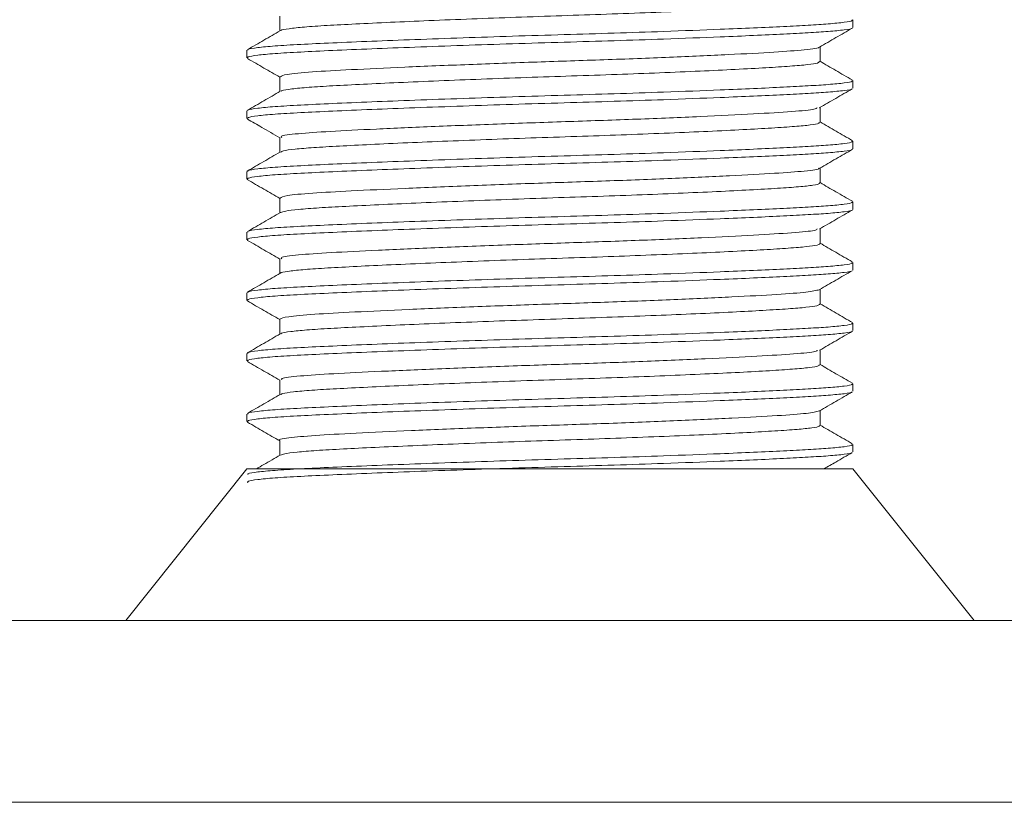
# Model space of a CAD drawing. Header units: millimetres. Extents: x 0 to 210, y 0 to 297.
# Tile 27 of 38: x 132 to 148, y 174 to 187. Entities that reach past the tile are written whole.
import ezdxf

# ---------------------------------------------------------------- set-up
doc = ezdxf.new("R2010")
doc.units = ezdxf.units.MM
doc.linetypes.add('HIDDEN', pattern=[1.905, 1.27, -0.635])
doc.layers.add('FORMAT', color=7, linetype='HIDDEN')

msp = doc.modelspace()

# ---------------------------------------------------------------- linework, layer by layer
at = {"color": 7, "linetype": 'Continuous', "lineweight": 15}
for p, q in [((135.494, 179.691), (133.494, 177.191)), ((135.914, 179.691), (135.494, 179.691)), ((145.494, 179.691), (135.914, 179.691)), ((147.494, 177.191), (145.494, 179.691)), ((120.494, 177.191), (160.494, 177.191)), ((120.494, 174.191), (160.494, 174.191))]:
    msp.add_line(p, q, dxfattribs=at)
at = {"layer": 'FORMAT', "linetype": 'Continuous', "lineweight": 15}
for p, q in [((136.035, 187.157), (136.035, 186.913)), ((145.494, 186.97), (145.494, 187.095)), ((135.494, 186.595), (135.494, 186.47)), ((144.953, 186.408), (144.953, 186.652)), ((136.035, 186.157), (136.035, 185.913)), ((145.494, 185.97), (145.494, 186.095)), ((135.494, 185.595), (135.494, 185.47)), ((144.953, 185.407), (144.953, 185.652)), ((136.035, 185.158), (136.035, 184.913)), ((145.494, 184.97), (145.494, 185.095)), ((144.953, 184.407), (144.953, 184.652)), ((135.494, 184.595), (135.494, 184.47)), ((136.035, 184.157), (136.035, 183.913)), ((145.494, 183.97), (145.494, 184.095)), ((144.953, 183.408), (144.953, 183.652)), ((135.494, 183.595), (135.494, 183.47)), ((136.035, 183.157), (136.035, 182.913)), ((145.494, 182.97), (145.494, 183.095)), ((144.953, 182.407), (144.953, 182.652)), ((135.494, 182.595), (135.494, 182.47)), ((136.035, 182.158), (136.035, 181.913)), ((145.494, 181.97), (145.494, 182.095)), ((135.494, 181.595), (135.494, 181.47)), ((144.953, 181.407), (144.953, 181.652)), ((136.035, 181.157), (136.035, 180.913)), ((145.494, 180.97), (145.494, 181.095)), ((135.494, 180.595), (135.494, 180.47)), ((144.953, 180.407), (144.953, 180.652)), ((136.035, 180.157), (136.035, 179.913)), ((145.494, 179.97), (145.494, 180.095))]:
    msp.add_line(p, q, dxfattribs=at)
at = {"layer": 'FORMAT', "linetype": 'Continuous', "lineweight": 0}
for points, knots in [([(144.949, 187.407), (144.951, 187.407), (144.971, 187.397), (144.895, 187.378), (144.712, 187.351), (144.393, 187.327), (143.97, 187.301), (143.443, 187.273), (142.837, 187.245), (142.159, 187.217), (141.44, 187.19), (140.688, 187.165), (139.936, 187.14), (139.194, 187.112), (138.496, 187.084), (137.848, 187.056), (137.28, 187.029), (136.8, 187.004), (136.426, 186.979), (136.176, 186.951), (136.054, 186.931), (136.054, 186.92), (136.054, 186.919)], [0, 0, 0, 0, 0.002945, 0.057086, 0.112798, 0.166933, 0.222638, 0.276768, 0.332467, 0.386607, 0.442318, 0.496455, 0.552162, 0.606291, 0.66199, 0.716129, 0.771839, 0.825977, 0.881686, 0.935815, 0.991514, 1, 1, 1, 1]), ([(135.511, 186.595), (135.509, 186.6), (135.503, 186.615), (135.651, 186.639), (135.939, 186.667), (136.359, 186.691), (136.899, 186.717), (137.536, 186.744), (138.264, 186.772), (139.048, 186.8), (139.88, 186.828), (140.723, 186.853), (141.566, 186.878), (142.445, 186.907), (143.221, 186.937), (143.871, 186.964), (144.359, 186.987), (144.772, 187.009), (145.12, 187.031), (145.369, 187.056), (145.495, 187.078), (145.481, 187.091), (145.477, 187.095)], [0, 0, 0, 0, 0.030756, 0.085239, 0.138196, 0.192689, 0.245636, 0.300118, 0.353065, 0.407546, 0.460503, 0.514996, 0.567944, 0.622427, 0.690073, 0.734697, 0.780226, 0.82485, 0.87038, 0.923326, 0.977807, 1, 1, 1, 1]), ([(135.507, 186.459), (135.501, 186.468), (135.489, 186.487), (135.649, 186.514), (135.939, 186.542), (136.358, 186.566), (136.899, 186.592), (137.536, 186.619), (138.264, 186.647), (139.048, 186.675), (139.88, 186.703), (140.723, 186.728), (141.566, 186.753), (142.445, 186.782), (143.221, 186.812), (143.871, 186.839), (144.359, 186.862), (144.772, 186.884), (145.121, 186.906), (145.365, 186.931), (145.487, 186.95), (145.481, 186.96), (145.481, 186.961)], [0, 0, 0, 0, 0.051175, 0.105514, 0.158331, 0.21268, 0.265486, 0.319824, 0.372631, 0.426968, 0.479785, 0.534134, 0.586942, 0.641282, 0.708748, 0.753254, 0.798663, 0.84317, 0.888579, 0.941385, 0.995722, 1, 1, 1, 1]), ([(144.931, 186.647), (144.933, 186.646), (144.955, 186.63), (144.721, 186.602), (144.229, 186.565), (143.462, 186.523), (142.496, 186.48), (141.407, 186.438), (140.268, 186.402), (139.136, 186.36), (138.08, 186.317), (137.194, 186.275), (136.534, 186.239), (136.109, 186.199), (136.067, 186.171), (136.046, 186.157)], [0, 0, 0, 0, 0.007762, 0.091072, 0.171821, 0.25556, 0.340637, 0.424205, 0.504932, 0.588426, 0.6735, 0.757307, 0.838074, 0.921304, 1, 1, 1, 1]), ([(144.943, 186.408), (144.939, 186.4), (144.929, 186.383), (144.761, 186.357), (144.476, 186.333), (144.072, 186.307), (143.571, 186.28), (142.978, 186.251), (142.319, 186.223), (141.603, 186.196), (140.861, 186.171), (140.102, 186.146), (139.362, 186.119), (138.647, 186.091), (137.99, 186.062), (137.399, 186.035), (136.901, 186.009), (136.5, 185.985), (136.223, 185.958), (136.073, 185.935), (136.064, 185.922), (136.061, 185.919)], [0, 0, 0, 0, 0.045717, 0.099818, 0.155489, 0.209577, 0.265234, 0.319323, 0.37498, 0.429081, 0.484752, 0.53884, 0.594496, 0.648584, 0.704239, 0.75834, 0.81401, 0.868101, 0.92376, 0.977848, 1, 1, 1, 1]), ([(135.511, 185.595), (135.509, 185.6), (135.503, 185.615), (135.651, 185.639), (135.939, 185.667), (136.359, 185.691), (136.899, 185.717), (137.536, 185.744), (138.264, 185.772), (139.048, 185.8), (139.88, 185.828), (140.723, 185.853), (141.566, 185.878), (142.445, 185.907), (143.221, 185.937), (143.871, 185.964), (144.359, 185.987), (144.772, 186.009), (145.12, 186.031), (145.369, 186.056), (145.495, 186.078), (145.481, 186.091), (145.477, 186.095)], [0, 0, 0, 0, 0.030756, 0.085239, 0.138196, 0.192689, 0.245636, 0.300118, 0.353065, 0.407546, 0.460503, 0.514996, 0.567944, 0.622427, 0.690073, 0.734697, 0.780226, 0.82485, 0.87038, 0.923326, 0.977807, 1, 1, 1, 1]), ([(135.507, 185.46), (135.502, 185.469), (135.491, 185.487), (135.649, 185.514), (135.939, 185.542), (136.358, 185.566), (136.899, 185.592), (137.536, 185.619), (138.264, 185.647), (139.048, 185.675), (139.88, 185.703), (140.723, 185.728), (141.566, 185.753), (142.445, 185.782), (143.221, 185.812), (143.871, 185.839), (144.359, 185.862), (144.772, 185.884), (145.121, 185.906), (145.364, 185.931), (145.486, 185.949), (145.482, 185.959), (145.482, 185.959)], [0, 0, 0, 0, 0.049284, 0.103908, 0.157001, 0.211635, 0.264718, 0.319341, 0.372424, 0.427047, 0.48014, 0.534774, 0.587858, 0.642483, 0.710303, 0.755042, 0.800689, 0.845428, 0.891076, 0.944158, 0.99878, 1, 1, 1, 1]), ([(144.904, 185.646), (144.895, 185.638), (144.87, 185.616), (144.514, 185.584), (143.884, 185.545), (143.002, 185.502), (141.955, 185.458), (140.824, 185.42), (139.679, 185.381), (138.579, 185.338), (137.611, 185.295), (136.836, 185.257), (136.304, 185.219), (136.035, 185.185), (136.064, 185.164), (136.073, 185.158)], [0, 0, 0, 0, 0.045673, 0.127475, 0.210392, 0.296086, 0.381696, 0.464378, 0.547073, 0.631158, 0.715366, 0.796978, 0.877771, 0.96317, 1, 1, 1, 1]), ([(144.938, 185.407), (144.939, 185.402), (144.943, 185.387), (144.809, 185.363), (144.551, 185.338), (144.174, 185.313), (143.691, 185.286), (143.121, 185.258), (142.471, 185.23), (141.77, 185.202), (141.027, 185.176), (140.276, 185.152), (139.524, 185.125), (138.806, 185.097), (138.13, 185.069), (137.527, 185.041), (137.003, 185.014), (136.582, 184.99), (136.273, 184.964), (136.089, 184.939), (136.065, 184.923), (136.055, 184.916)], [0, 0, 0, 0, 0.032044, 0.087498, 0.141388, 0.196842, 0.250724, 0.306167, 0.360057, 0.415509, 0.469401, 0.524856, 0.578738, 0.634181, 0.688069, 0.74352, 0.797412, 0.852869, 0.90675, 0.962194, 1, 1, 1, 1]), ([(135.511, 184.595), (135.509, 184.6), (135.503, 184.615), (135.651, 184.639), (135.939, 184.667), (136.359, 184.691), (136.899, 184.717), (137.536, 184.744), (138.264, 184.772), (139.048, 184.8), (139.88, 184.828), (140.723, 184.853), (141.566, 184.878), (142.445, 184.907), (143.221, 184.937), (143.871, 184.964), (144.359, 184.987), (144.772, 185.009), (145.12, 185.031), (145.369, 185.056), (145.495, 185.078), (145.481, 185.091), (145.477, 185.095)], [0, 0, 0, 0, 0.030756, 0.085239, 0.138196, 0.192689, 0.245636, 0.300118, 0.353065, 0.407546, 0.460503, 0.514996, 0.567944, 0.622427, 0.690073, 0.734697, 0.780226, 0.82485, 0.87038, 0.923326, 0.977807, 1, 1, 1, 1]), ([(135.507, 184.462), (135.503, 184.47), (135.492, 184.487), (135.649, 184.514), (135.939, 184.542), (136.358, 184.566), (136.899, 184.592), (137.536, 184.619), (138.264, 184.647), (139.048, 184.675), (139.88, 184.703), (140.723, 184.728), (141.566, 184.753), (142.445, 184.782), (143.221, 184.812), (143.871, 184.839), (144.359, 184.862), (144.772, 184.884), (145.121, 184.906), (145.366, 184.931), (145.488, 184.95), (145.481, 184.961), (145.481, 184.962)], [0, 0, 0, 0, 0.046737, 0.101208, 0.154152, 0.208632, 0.261566, 0.316036, 0.36897, 0.423438, 0.476382, 0.530863, 0.583798, 0.638268, 0.705898, 0.750512, 0.79603, 0.840644, 0.886163, 0.939096, 0.993565, 1, 1, 1, 1]), ([(144.929, 184.648), (144.932, 184.646), (144.956, 184.63), (144.723, 184.602), (144.238, 184.566), (143.484, 184.525), (142.527, 184.481), (141.438, 184.439), (140.29, 184.403), (139.148, 184.361), (138.083, 184.317), (137.195, 184.275), (136.537, 184.239), (136.112, 184.199), (136.065, 184.171), (136.042, 184.157)], [0, 0, 0, 0, 0.0106148, 0.0928934, 0.1726222, 0.2552672, 0.339292, 0.4234024, 0.5045823, 0.5884822, 0.6740157, 0.7582749, 0.8380283, 0.9201938, 1, 1, 1, 1]), ([(144.938, 184.407), (144.941, 184.404), (144.956, 184.391), (144.849, 184.369), (144.622, 184.343), (144.267, 184.319), (143.81, 184.292), (143.254, 184.264), (142.625, 184.236), (141.93, 184.208), (141.2, 184.182), (140.443, 184.158), (139.695, 184.131), (138.962, 184.103), (138.28, 184.075), (137.655, 184.047), (137.115, 184.02), (136.666, 183.996), (136.334, 183.97), (136.117, 183.944), (136.074, 183.927), (136.055, 183.919)], [0, 0, 0, 0, 0.020589, 0.07475, 0.130482, 0.184633, 0.240355, 0.294503, 0.350221, 0.404382, 0.460113, 0.514267, 0.56999, 0.624139, 0.679857, 0.734017, 0.789748, 0.843903, 0.899629, 0.953777, 1, 1, 1, 1]), ([(135.506, 183.459), (135.501, 183.468), (135.489, 183.487), (135.649, 183.514), (135.939, 183.542), (136.358, 183.566), (136.899, 183.592), (137.536, 183.619), (138.264, 183.647), (139.048, 183.675), (139.88, 183.703), (140.723, 183.728), (141.566, 183.753), (142.445, 183.782), (143.221, 183.812), (143.871, 183.839), (144.359, 183.862), (144.772, 183.884), (145.121, 183.906), (145.365, 183.931), (145.487, 183.95), (145.481, 183.96), (145.481, 183.96)], [0, 0, 0, 0, 0.051487, 0.105837, 0.158665, 0.213025, 0.265843, 0.320192, 0.37301, 0.427358, 0.480186, 0.534546, 0.587365, 0.641716, 0.709197, 0.753712, 0.79913, 0.843646, 0.889064, 0.941881, 0.99623, 1, 1, 1, 1]), ([(135.511, 183.595), (135.509, 183.6), (135.503, 183.615), (135.651, 183.639), (135.939, 183.667), (136.359, 183.691), (136.899, 183.717), (137.536, 183.744), (138.264, 183.772), (139.048, 183.8), (139.88, 183.828), (140.723, 183.853), (141.566, 183.878), (142.445, 183.907), (143.221, 183.937), (143.871, 183.964), (144.359, 183.987), (144.772, 184.009), (145.12, 184.031), (145.369, 184.056), (145.495, 184.078), (145.481, 184.091), (145.477, 184.095)], [0, 0, 0, 0, 0.030756, 0.085239, 0.138196, 0.192689, 0.245636, 0.300118, 0.353065, 0.407546, 0.460503, 0.514996, 0.567944, 0.622427, 0.690073, 0.734697, 0.780226, 0.82485, 0.87038, 0.923326, 0.977807, 1, 1, 1, 1]), ([(144.905, 183.647), (144.897, 183.639), (144.875, 183.617), (144.517, 183.585), (143.89, 183.546), (143.022, 183.503), (141.997, 183.46), (140.889, 183.422), (139.751, 183.384), (138.64, 183.341), (137.645, 183.297), (136.849, 183.257), (136.307, 183.22), (136.036, 183.185), (136.064, 183.164), (136.072, 183.157)], [0, 0, 0, 0, 0.046929, 0.129184, 0.211861, 0.29579, 0.379699, 0.460889, 0.541636, 0.626893, 0.712445, 0.795421, 0.877417, 0.962575, 1, 1, 1, 1]), ([(144.945, 183.408), (144.948, 183.406), (144.968, 183.395), (144.883, 183.376), (144.685, 183.349), (144.357, 183.325), (143.92, 183.298), (143.389, 183.271), (142.771, 183.242), (142.093, 183.215), (141.364, 183.187), (140.617, 183.163), (139.859, 183.137), (139.127, 183.11), (138.427, 183.081), (137.791, 183.054), (137.227, 183.026), (136.761, 183.001), (136.394, 182.976), (136.16, 182.949), (136.046, 182.929), (136.05, 182.919), (136.05, 182.918)], [0, 0, 0, 0, 0.007754, 0.063397, 0.117477, 0.173126, 0.227194, 0.282831, 0.336904, 0.392544, 0.446625, 0.502274, 0.556343, 0.61198, 0.66605, 0.721688, 0.775769, 0.831419, 0.885487, 0.941123, 0.995192, 1, 1, 1, 1]), ([(135.511, 182.595), (135.509, 182.6), (135.503, 182.615), (135.651, 182.639), (135.939, 182.667), (136.359, 182.691), (136.899, 182.717), (137.536, 182.744), (138.264, 182.772), (139.048, 182.8), (139.88, 182.828), (140.723, 182.853), (141.566, 182.878), (142.445, 182.907), (143.221, 182.937), (143.871, 182.964), (144.359, 182.987), (144.772, 183.009), (145.12, 183.031), (145.369, 183.056), (145.495, 183.078), (145.481, 183.091), (145.477, 183.095)], [0, 0, 0, 0, 0.030756, 0.085239, 0.138196, 0.192689, 0.245636, 0.300118, 0.353065, 0.407546, 0.460503, 0.514996, 0.567944, 0.622427, 0.690073, 0.734697, 0.780226, 0.82485, 0.87038, 0.923326, 0.977807, 1, 1, 1, 1]), ([(135.507, 182.461), (135.502, 182.469), (135.491, 182.487), (135.649, 182.514), (135.939, 182.542), (136.358, 182.566), (136.899, 182.592), (137.536, 182.619), (138.264, 182.647), (139.048, 182.675), (139.88, 182.703), (140.723, 182.728), (141.566, 182.753), (142.445, 182.782), (143.221, 182.812), (143.871, 182.839), (144.359, 182.862), (144.772, 182.884), (145.121, 182.906), (145.364, 182.931), (145.486, 182.949), (145.482, 182.959), (145.482, 182.959)], [0, 0, 0, 0, 0.048632, 0.103277, 0.156391, 0.211045, 0.264149, 0.318793, 0.371897, 0.42654, 0.479654, 0.534308, 0.587413, 0.642059, 0.709905, 0.754661, 0.800326, 0.845082, 0.890747, 0.94385, 0.998493, 1, 1, 1, 1]), ([(144.941, 182.646), (144.886, 182.632), (144.779, 182.604), (144.266, 182.568), (143.526, 182.526), (142.569, 182.483), (141.487, 182.441), (140.35, 182.405), (139.215, 182.364), (138.15, 182.32), (137.25, 182.278), (136.573, 182.241), (136.122, 182.201), (136.065, 182.172), (136.036, 182.158)], [0, 0, 0, 0, 0.083273, 0.164203, 0.247951, 0.333242, 0.417218, 0.498177, 0.581664, 0.666934, 0.751134, 0.832184, 0.915391, 1, 1, 1, 1]), ([(144.948, 182.407), (144.94, 182.399), (144.922, 182.381), (144.74, 182.355), (144.44, 182.33), (144.029, 182.305), (143.515, 182.277), (142.919, 182.249), (142.248, 182.221), (141.534, 182.193), (140.784, 182.168), (140.032, 182.143), (139.287, 182.116), (138.583, 182.088), (137.926, 182.06), (137.348, 182.032), (136.856, 182.007), (136.468, 181.982), (136.2, 181.955), (136.062, 181.933), (136.057, 181.92), (136.056, 181.916)], [0, 0, 0, 0, 0.04985, 0.105307, 0.159197, 0.214651, 0.268534, 0.32398, 0.377873, 0.43333, 0.487221, 0.542677, 0.59656, 0.652005, 0.705898, 0.761353, 0.815246, 0.870702, 0.924586, 0.980031, 1, 1, 1, 1]), ([(135.511, 181.595), (135.509, 181.6), (135.503, 181.615), (135.651, 181.639), (135.939, 181.667), (136.359, 181.691), (136.899, 181.717), (137.536, 181.744), (138.264, 181.772), (139.048, 181.8), (139.88, 181.828), (140.723, 181.853), (141.566, 181.878), (142.445, 181.907), (143.221, 181.937), (143.871, 181.964), (144.359, 181.987), (144.772, 182.009), (145.12, 182.031), (145.369, 182.056), (145.495, 182.078), (145.481, 182.091), (145.477, 182.095)], [0, 0, 0, 0, 0.030756, 0.085239, 0.138196, 0.192689, 0.245636, 0.300118, 0.353065, 0.407546, 0.460503, 0.514996, 0.567944, 0.622427, 0.690073, 0.734697, 0.780226, 0.82485, 0.87038, 0.923326, 0.977807, 1, 1, 1, 1]), ([(135.507, 181.461), (135.503, 181.47), (135.492, 181.487), (135.649, 181.514), (135.939, 181.542), (136.358, 181.566), (136.899, 181.592), (137.536, 181.619), (138.264, 181.647), (139.048, 181.675), (139.88, 181.703), (140.723, 181.728), (141.566, 181.753), (142.445, 181.782), (143.221, 181.812), (143.871, 181.839), (144.359, 181.862), (144.772, 181.884), (145.121, 181.906), (145.366, 181.931), (145.488, 181.95), (145.481, 181.961), (145.48, 181.962)], [0, 0, 0, 0, 0.047025, 0.10147, 0.154389, 0.208843, 0.261752, 0.316196, 0.369105, 0.423547, 0.476466, 0.530921, 0.583831, 0.638275, 0.705873, 0.750465, 0.795962, 0.840554, 0.886052, 0.93896, 0.993403, 1, 1, 1, 1]), ([(144.908, 181.648), (144.903, 181.641), (144.889, 181.619), (144.55, 181.587), (143.942, 181.549), (143.086, 181.506), (142.058, 181.462), (140.941, 181.423), (139.798, 181.386), (138.686, 181.343), (137.692, 181.299), (136.89, 181.26), (136.335, 181.223), (136.046, 181.187), (136.066, 181.165), (136.073, 181.158)], [0, 0, 0, 0, 0.0449852, 0.1266007, 0.208092, 0.2925042, 0.3770837, 0.4590433, 0.54022, 0.6244841, 0.7091624, 0.7914486, 0.8723717, 0.956467, 1, 1, 1, 1]), ([(144.939, 181.407), (144.938, 181.401), (144.937, 181.385), (144.788, 181.361), (144.52, 181.336), (144.129, 181.31), (143.641, 181.283), (143.058, 181.255), (142.407, 181.227), (141.696, 181.199), (140.957, 181.174), (140.199, 181.149), (139.455, 181.122), (138.735, 181.094), (138.071, 181.066), (137.47, 181.038), (136.96, 181.012), (136.545, 180.988), (136.252, 180.961), (136.085, 180.938), (136.068, 180.924), (136.062, 180.919)], [0, 0, 0, 0, 0.038351, 0.092535, 0.14829, 0.202461, 0.258202, 0.312373, 0.368113, 0.422297, 0.478052, 0.532225, 0.587968, 0.642139, 0.69788, 0.752063, 0.807818, 0.861993, 0.917739, 0.97191, 1, 1, 1, 1]), ([(135.511, 180.595), (135.509, 180.6), (135.503, 180.615), (135.651, 180.639), (135.939, 180.667), (136.359, 180.691), (136.899, 180.717), (137.536, 180.744), (138.264, 180.772), (139.048, 180.8), (139.88, 180.828), (140.723, 180.853), (141.566, 180.878), (142.445, 180.907), (143.221, 180.937), (143.871, 180.964), (144.359, 180.987), (144.772, 181.009), (145.12, 181.031), (145.369, 181.056), (145.495, 181.078), (145.481, 181.091), (145.477, 181.095)], [0, 0, 0, 0, 0.030756, 0.085239, 0.138196, 0.192689, 0.245636, 0.300118, 0.353065, 0.407546, 0.460503, 0.514996, 0.567944, 0.622427, 0.690073, 0.734697, 0.780226, 0.82485, 0.87038, 0.923326, 0.977807, 1, 1, 1, 1]), ([(135.506, 180.459), (135.501, 180.468), (135.489, 180.486), (135.649, 180.514), (135.939, 180.542), (136.358, 180.566), (136.899, 180.592), (137.536, 180.619), (138.264, 180.647), (139.048, 180.675), (139.88, 180.703), (140.723, 180.728), (141.566, 180.753), (142.445, 180.782), (143.221, 180.812), (143.871, 180.839), (144.359, 180.862), (144.772, 180.884), (145.121, 180.906), (145.365, 180.931), (145.487, 180.949), (145.481, 180.96), (145.481, 180.96)], [0, 0, 0, 0, 0.051719, 0.106085, 0.158929, 0.213305, 0.266138, 0.320504, 0.373337, 0.427702, 0.480545, 0.534922, 0.587756, 0.642123, 0.709624, 0.754152, 0.799584, 0.844113, 0.889545, 0.942378, 0.996742, 1, 1, 1, 1]), ([(144.941, 180.647), (144.889, 180.633), (144.785, 180.605), (144.273, 180.569), (143.53, 180.527), (142.57, 180.483), (141.493, 180.441), (140.368, 180.405), (139.244, 180.365), (138.179, 180.321), (137.275, 180.279), (136.573, 180.242), (136.16, 180.201), (135.984, 180.172), (136.035, 180.157), (136.035, 180.157)], [0, 0, 0, 0, 0.082988, 0.164418, 0.248651, 0.334457, 0.417446, 0.497446, 0.579886, 0.66414, 0.748926, 0.830511, 0.914169, 0.999906, 1, 1, 1, 1]), ([(144.937, 180.408), (144.941, 180.403), (144.951, 180.389), (144.833, 180.367), (144.591, 180.341), (144.228, 180.317), (143.757, 180.289), (143.198, 180.262), (142.557, 180.233), (141.863, 180.206), (141.123, 180.179), (140.372, 180.155), (139.618, 180.128), (138.896, 180.101), (138.213, 180.072), (137.6, 180.045), (137.065, 180.018), (136.63, 179.994), (136.306, 179.967), (136.105, 179.942), (136.07, 179.925), (136.055, 179.918)], [0, 0, 0, 0, 0.025439, 0.081051, 0.135097, 0.190711, 0.244747, 0.30035, 0.354393, 0.410003, 0.46405, 0.519666, 0.573702, 0.629305, 0.683346, 0.738954, 0.793002, 0.848618, 0.902654, 0.958257, 1, 1, 1, 1]), ([(135.511, 179.595), (135.509, 179.6), (135.503, 179.615), (135.651, 179.639), (135.939, 179.667), (136.359, 179.691), (136.899, 179.717), (137.536, 179.744), (138.264, 179.772), (139.048, 179.8), (139.88, 179.828), (140.723, 179.853), (141.566, 179.878), (142.445, 179.907), (143.221, 179.937), (143.871, 179.964), (144.359, 179.987), (144.772, 180.009), (145.12, 180.031), (145.369, 180.056), (145.495, 180.078), (145.481, 180.091), (145.477, 180.095)], [0, 0, 0, 0, 0.030756, 0.085239, 0.138196, 0.192689, 0.245636, 0.300118, 0.353065, 0.407546, 0.460503, 0.514996, 0.567944, 0.622427, 0.690073, 0.734697, 0.780226, 0.82485, 0.87038, 0.923326, 0.977807, 1, 1, 1, 1]), ([(135.507, 179.461), (135.502, 179.469), (135.492, 179.487), (135.649, 179.514), (135.939, 179.542), (136.358, 179.566), (136.899, 179.592), (137.536, 179.619), (138.264, 179.647), (139.048, 179.675), (139.88, 179.703), (140.723, 179.728), (141.566, 179.753), (142.445, 179.782), (143.221, 179.812), (143.871, 179.839), (144.359, 179.862), (144.772, 179.884), (145.121, 179.906), (145.365, 179.931), (145.486, 179.949), (145.482, 179.959), (145.481, 179.959)], [0, 0, 0, 0, 0.048057, 0.102716, 0.155844, 0.210514, 0.263632, 0.31829, 0.371408, 0.426066, 0.479194, 0.533863, 0.586982, 0.641642, 0.709506, 0.754275, 0.799951, 0.84472, 0.890397, 0.943514, 0.998172, 1, 1, 1, 1])]:
    msp.add_open_spline(points, degree=3, knots=knots, dxfattribs=at)
at = {"layer": 'FORMAT', "linetype": 'Continuous', "lineweight": 15}
for points, knots in [([(136.046, 186.919), (135.955, 186.867), (135.775, 186.762), (135.594, 186.657), (135.504, 186.605)], [0, 0, 0, 0, 0.499966, 1, 1, 1, 1]), ([(144.944, 186.647), (145.034, 186.699), (145.215, 186.804), (145.396, 186.908), (145.486, 186.961)], [0, 0, 0, 0, 0.499954, 1, 1, 1, 1]), ([(135.504, 186.459), (135.595, 186.407), (135.772, 186.305), (135.949, 186.202), (136.035, 186.152)], [0, 0, 0, 0, 0.510897, 1, 1, 1, 1]), ([(145.484, 186.106), (145.393, 186.158), (145.216, 186.26), (145.039, 186.363), (144.953, 186.413)], [0, 0, 0, 0, 0.510679, 1, 1, 1, 1]), ([(136.045, 185.919), (135.955, 185.866), (135.774, 185.762), (135.593, 185.657), (135.503, 185.605)], [0, 0, 0, 0, 0.499954, 1, 1, 1, 1]), ([(144.941, 185.645), (145.031, 185.698), (145.212, 185.802), (145.393, 185.907), (145.483, 185.959)], [0, 0, 0, 0, 0.4999641, 1, 1, 1, 1]), ([(135.502, 185.46), (135.581, 185.415), (135.759, 185.312), (135.937, 185.209), (136.035, 185.152)], [0, 0, 0, 0, 0.444925, 1, 1, 1, 1]), ([(145.488, 185.103), (145.397, 185.156), (145.219, 185.259), (145.041, 185.362), (144.953, 185.413)], [0, 0, 0, 0, 0.507049, 1, 1, 1, 1]), ([(144.946, 184.648), (145.036, 184.7), (145.217, 184.805), (145.398, 184.909), (145.488, 184.962)], [0, 0, 0, 0, 0.499965, 1, 1, 1, 1]), ([(136.042, 184.916), (135.951, 184.864), (135.771, 184.76), (135.59, 184.655), (135.5, 184.603)], [0, 0, 0, 0, 0.499963, 1, 1, 1, 1]), ([(135.5, 184.462), (135.591, 184.409), (135.769, 184.306), (135.947, 184.203), (136.035, 184.152)], [0, 0, 0, 0, 0.506882, 1, 1, 1, 1]), ([(145.487, 184.104), (145.396, 184.156), (145.218, 184.259), (145.04, 184.362), (144.953, 184.413)], [0, 0, 0, 0, 0.507488, 1, 1, 1, 1]), ([(144.943, 183.647), (145.034, 183.699), (145.214, 183.804), (145.395, 183.908), (145.486, 183.96)], [0, 0, 0, 0, 0.499954, 1, 1, 1, 1]), ([(136.046, 183.919), (135.956, 183.867), (135.775, 183.762), (135.594, 183.658), (135.504, 183.605)], [0, 0, 0, 0, 0.499965, 1, 1, 1, 1]), ([(135.505, 183.459), (135.595, 183.407), (135.772, 183.305), (135.949, 183.202), (136.035, 183.152)], [0, 0, 0, 0, 0.511163, 1, 1, 1, 1]), ([(145.484, 183.106), (145.393, 183.158), (145.216, 183.26), (145.039, 183.363), (144.953, 183.413)], [0, 0, 0, 0, 0.5105883, 1, 1, 1, 1]), ([(136.045, 182.918), (135.954, 182.866), (135.774, 182.761), (135.593, 182.657), (135.502, 182.605)], [0, 0, 0, 0, 0.499954, 1, 1, 1, 1]), ([(144.941, 182.646), (145.032, 182.698), (145.212, 182.802), (145.393, 182.907), (145.483, 182.959)], [0, 0, 0, 0, 0.499966, 1, 1, 1, 1]), ([(135.502, 182.461), (135.592, 182.408), (135.77, 182.306), (135.948, 182.203), (136.035, 182.152)], [0, 0, 0, 0, 0.507983, 1, 1, 1, 1]), ([(145.488, 182.103), (145.398, 182.155), (145.219, 182.259), (145.041, 182.362), (144.953, 182.413)], [0, 0, 0, 0, 0.50672, 1, 1, 1, 1]), ([(136.042, 181.916), (135.951, 181.864), (135.771, 181.76), (135.59, 181.655), (135.5, 181.603)], [0, 0, 0, 0, 0.499964, 1, 1, 1, 1]), ([(144.946, 181.648), (145.036, 181.7), (145.217, 181.805), (145.398, 181.91), (145.488, 181.962)], [0, 0, 0, 0, 0.499964, 1, 1, 1, 1]), ([(135.501, 181.461), (135.591, 181.409), (135.769, 181.306), (135.947, 181.203), (136.035, 181.152)], [0, 0, 0, 0, 0.507145, 1, 1, 1, 1]), ([(145.486, 181.104), (145.396, 181.156), (145.218, 181.259), (145.04, 181.362), (144.953, 181.413)], [0, 0, 0, 0, 0.508029, 1, 1, 1, 1]), ([(136.046, 180.919), (135.956, 180.867), (135.775, 180.762), (135.594, 180.658), (135.504, 180.606)], [0, 0, 0, 0, 0.499964, 1, 1, 1, 1]), ([(144.943, 180.646), (145.033, 180.699), (145.214, 180.803), (145.395, 180.908), (145.485, 180.96)], [0, 0, 0, 0, 0.499954, 1, 1, 1, 1]), ([(135.505, 180.459), (135.595, 180.407), (135.772, 180.304), (135.949, 180.202), (136.035, 180.152)], [0, 0, 0, 0, 0.511343, 1, 1, 1, 1]), ([(145.484, 180.105), (145.394, 180.158), (145.217, 180.26), (145.039, 180.363), (144.953, 180.413)], [0, 0, 0, 0, 0.510426, 1, 1, 1, 1]), ([(136.044, 179.918), (135.954, 179.866), (135.823, 179.79), (135.692, 179.714), (135.651, 179.691)], [0, 0, 0, 0, 0.689524, 1, 1, 1, 1]), ([(145.019, 179.691), (145.084, 179.728), (145.239, 179.817), (145.393, 179.907), (145.484, 179.959)], [0, 0, 0, 0, 0.416717, 1, 1, 1, 1])]:
    msp.add_open_spline(points, degree=3, knots=knots, dxfattribs=at)

doc.saveas('drawing.dxf')
